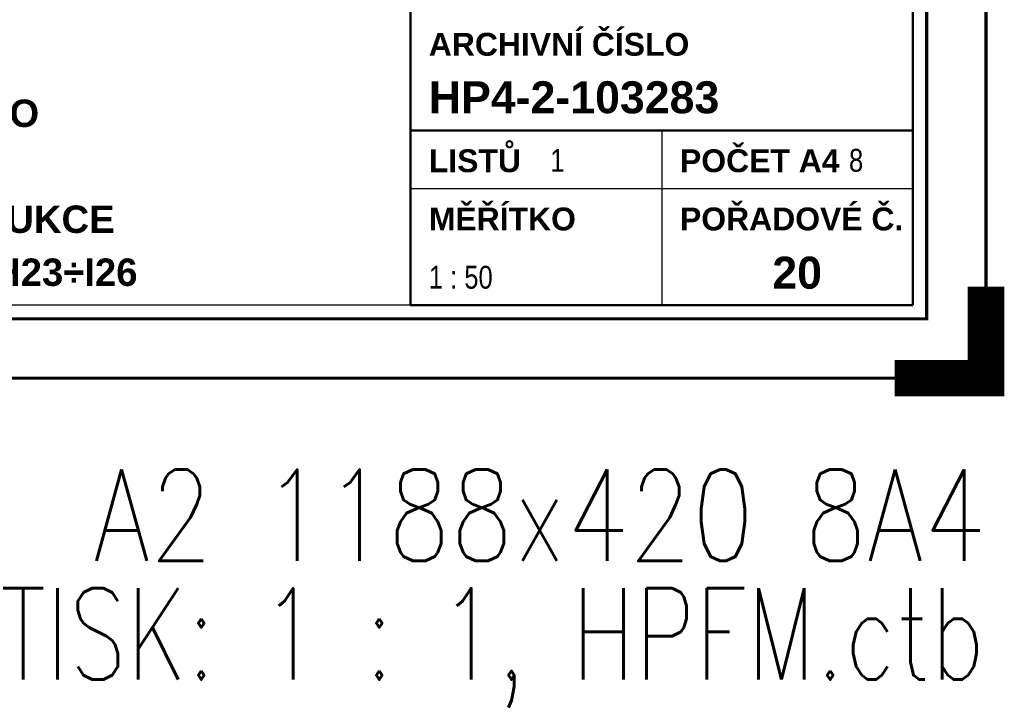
# Paper-space layout 'Layout1' of a CAD drawing. Extents: x -2 to 1380, y -36 to 422.
# Tile 50 of 79: x 1082 to 1190, y -36 to 39. Entities that reach past the tile are written whole.
import ezdxf
from ezdxf.enums import TextEntityAlignment as Align

# ---------------------------------------------------------------- set-up
doc = ezdxf.new("R2010")
doc.units = 0
doc.layers.get('DEFPOINTS').update_dxf_attribs({"color": 132, "linetype": 'CONTINUOUS'})
doc.layers.add('RAMECEK_HP', color=251, linetype='CONTINUOUS')
doc.layers.add('RAZITKO_HP', color=222, linetype='CONTINUOUS')
doc.styles.add('RAZITKO_HP_ARIAL_B', font='arialbd.ttf')
doc.styles.add('RAZITKO_HP_ARIAL_N', font='arial.ttf', dxfattribs={"width": 0.8})
doc.styles.add('ROMANS', font='romans.shx', dxfattribs={"width": 0.8})

# ---------------------------------------------------------------- blocks, each defined once
blk = doc.blocks.new('*U6')
at = {"layer": 'DEFPOINTS'}
blk.add_lwpolyline([(1188, 0), (978, 0), (978, 297), (1188, 297)], close=True, dxfattribs=at)
at = {"layer": 'RAMECEK_HP', "lineweight": 35, "const_width": 0.35}
for points in [[(0, 420), (0, 0), (1188, 0), (1188, 420)], [(6.5, 413.5), (6.5, 6.5), (1181.5, 6.5), (1181.5, 413.5)]]:
    blk.add_lwpolyline(points, close=True, dxfattribs=at)
at = {"layer": 'RAMECEK_HP', "lineweight": 40, "const_width": 4}
blk.add_lwpolyline([(1188, 10), (1188, 0), (1178, 0)], dxfattribs=at)
at = {"layer": 'DEFPOINTS', "style": 'ROMANS', "width": 0.8}
blk.add_text('A2 1188x420 8A4', height=10, dxfattribs=at).set_placement((1188, -20), align=Align.RIGHT)
blk.add_attdef('TISK', text='', height=10, dxfattribs=at).set_placement((1188, -33), align=Align.RIGHT)
blk = doc.blocks.new('A$C8147be3e')
at = {"layer": 'RAZITKO_HP', "lineweight": 50}
for p, q in [((-63, 84.5), (-63, 8)), ((-8, 84.5), (-8, 8)), ((-63, 27.12), (-8, 27.12)), ((-8, 8), (-63, 8))]:
    blk.add_line(p, q, dxfattribs=at)
at = {"layer": 'RAZITKO_HP', "lineweight": 25}
for p, q in [((-35.5, 27.12), (-35.5, 8)), ((-63, 20.75), (-8, 20.75)), ((-63, 8), (-180, 8))]:
    blk.add_line(p, q, dxfattribs=at)
at = {"layer": 'RAZITKO_HP', "lineweight": 35, "style": 'RAZITKO_HP_ARIAL_B'}
for s, p in [('ARCHIVNÍ ČÍSLO', (-61, 35.3)), ('LISTŮ', (-61, 22.55)), ('POČET A4', (-33.5, 22.55)), ('MĚŘÍTKO', (-61, 16.18)), ('POŘADOVÉ Č.', (-33.5, 16.18))]:
    blk.add_text(s, height=2.5, dxfattribs=at).set_placement(p)
at = {"layer": 'RAZITKO_HP', "style": 'RAZITKO_HP_ARIAL_B'}
for s, p in [('HP4-2-103283', (-61, 29)), ('20', (-23.4, 9.8))]:
    blk.add_text(s, height=3.5, dxfattribs=at).set_placement(p)
for s, p in [('SO 02 HALA TAO', (-121, 29)), ('OCELOVÉ KONSTRUKCE', (-121, 17.4)), ('ÚROVEŇ +5,100 M - H23÷I26', (-121, 11.6))]:
    blk.add_text(s, height=3, dxfattribs=at).set_placement(p, align=Align.MIDDLE_CENTER)
at = {"layer": 'RAZITKO_HP', "style": 'RAZITKO_HP_ARIAL_N', "width": 0.8}
for s, p in [('1', (-47.7, 22.6)), ('8', (-15, 22.6)), ('1 : 50', (-61, 9.8))]:
    blk.add_text(s, height=2.5, dxfattribs=at).set_placement(p)

psp = doc.layouts.get("Layout1")

# ---------------------------------------------------------------- block references
at = {"layer": 'RAMECEK_HP'}
psp.add_blockref('*U6', (0, 0), dxfattribs=at).add_auto_attribs({'TISK': 'TISK: 1 : 1, HPFM.ctb'})
at = {"layer": 'RAZITKO_HP'}
psp.add_blockref('A$C8147be3e', (1188, 0), dxfattribs=at)

doc.saveas('drawing.dxf')
